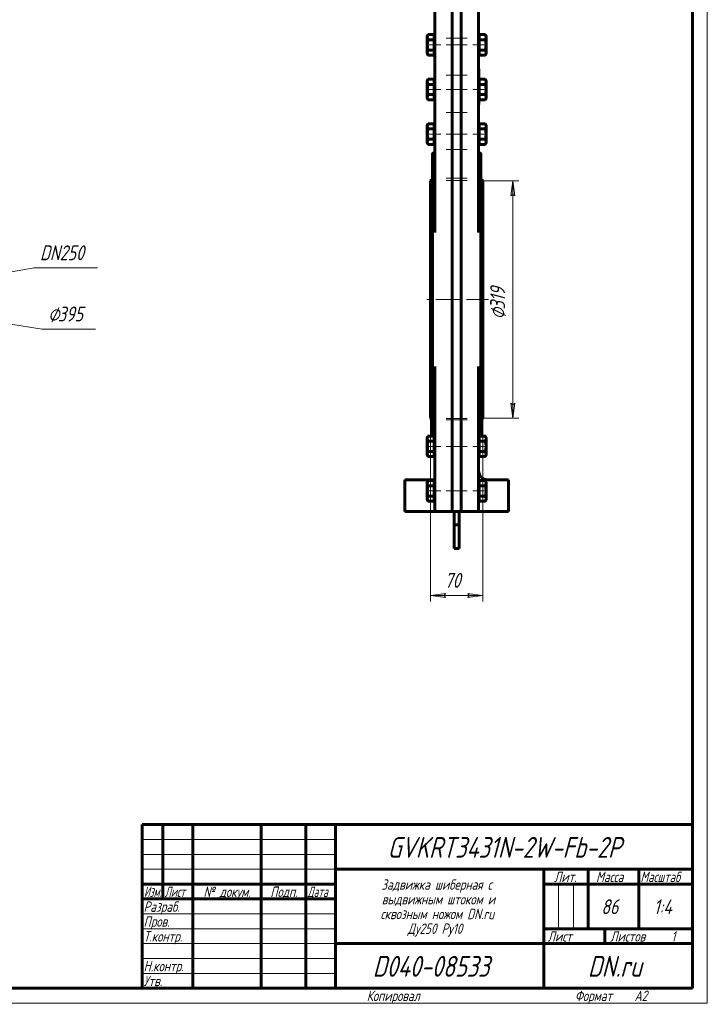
# Model space of a CAD drawing. Header units: millimetres. Extents: x -62 to 420, y 0 to 601.
# Tile 5 of 6: x 189 to 420, y 0 to 331. Entities that reach past the tile are written whole.
import ezdxf

# ---------------------------------------------------------------- set-up
doc = ezdxf.new("R2010")
doc.units = ezdxf.units.MM
for name, pattern in [('K5LT_AXLED', [12, 7.5, -1.5, 1.5, -1.5]), ('K5LT_BASIC', [0]), ('K5LT_THIN', [0])]:
    doc.linetypes.add(name, pattern=pattern)
doc.layers.add('Системный слой', color=7, linetype='Continuous')
doc.layers.add('Системный слой (1)', color=7, linetype='Continuous', true_color=0x6c6c6c)
doc.styles.add('KDIMTEXTSTYLE', font='txt', dxfattribs={"width": 0.96, "oblique": 15, "height": 5})
doc.styles.add('KTEXTSTYLE', font='txt', dxfattribs={"width": 0.96, "height": 5})
doc.dimstyles.new('KDIMSTYLE (0.25)', dxfattribs={"dimtxt": 5, "dimasz": 1, "dimexe": 2, "dimexo": 0, "dimgap": 1, "dimtad": 1, "dimlfac": 4, "dimtxsty": 'KDIMTEXTSTYLE', "dimsah": 1, "dimcen": 0, "dimdle": 1, "dimadec": 0, "dimazin": 0, "dimtfac": 0.667, "dimtmove": 0, "dimatfit": 3, "dimfxl": 1, "dimtvp": 1, "dimtolj": 1, "dimtzin": 0, "dimarcsym": 0})

# ---------------------------------------------------------------- blocks, each defined once
blk = doc.blocks.new('D2')
at = {"layer": 'Системный слой (1)'}
for points in [[(165.72, 256.81), (169.59, 260.04), (165.02, 257.92), (165.79, 257.63)], [(95.71, 213.15), (100.29, 215.28), (99.51, 215.56), (99.58, 216.39)]]:
    blk.add_hatch(color=7, dxfattribs=at).paths.add_polyline_path(points)
at = {"layer": 'Системный слой (1)', "color": 7, "linetype": 'K5LT_THIN', "lineweight": 18}
for p, q in [((169.59, 260.04), (95.71, 213.15)), ((165.02, 257.92), (169.59, 260.04)), ((169.59, 260.04), (165.72, 256.81)), ((165.79, 257.63), (165.02, 257.92)), ((165.72, 256.81), (165.79, 257.63)), ((95.71, 213.15), (99.58, 216.39)), ((100.29, 215.28), (95.71, 213.15)), ((99.58, 216.39), (99.51, 215.56)), ((99.51, 215.56), (100.29, 215.28)), ((95.71, 213.15), (72.35, 198.33))]:
    blk.add_line(p, q, dxfattribs=at)
blk.add_wipeout([(56.36, 199.33), (56.36, 206.71), (69.79, 206.71), (69.79, 199.33)]).dxf.layer = 'Системный слой (1)'
blk.add_line((72.35, 198.33), (54.36, 198.33), dxfattribs=at)
at = {"layer": 'Системный слой (1)', "color": 7, "char_height": 5, "attachment_point": 1, "style": 'KTEXTSTYLE'}
for s, insert in [('\\fArial|b0|c204|p34;\\H5.0;\\W1.000;\\Q15;\\fGOST Type AU|b0|i0|c204|p34;\\Q15;\\W0.960;⌀', (56.36, 205.92)), ('\\fArial|b0|c204|p34;\\H5.0;\\W1.000;\\Q15;\\fGOST Type AU|b0|i0|c204|p34;\\Q15;\\W0.960;350', (59.67, 205.92))]:
    blk.add_mtext(s, dxfattribs=dict(at, insert=insert))
blk = doc.blocks.new('KDIMARROW_01')
at = {"layer": 'Системный слой'}
blk.add_hatch(color=0, dxfattribs=at).paths.add_polyline_path([(0, 0), (-5, 0.66), (-4.5, 0), (-5, -0.66)])
at = {"layer": 'Системный слой', "color": 0, "linetype": 'K5LT_THIN', "lineweight": 18}
for p, q in [((-4.5, 0), (-5, 0.66)), ((-5, 0.66), (0, 0)), ((0, 0), (-5, -0.66)), ((-5, -0.66), (-4.5, 0))]:
    blk.add_line(p, q, dxfattribs=at)
at = {"layer": 'Системный слой (1)', "color": 0, "linetype": 'K5LT_THIN', "lineweight": 18}
blk.add_line((132.65, 236.6), (132.4, 236.6), dxfattribs=at)
blk = doc.blocks.new('D3')
at = {"layer": 'Системный слой (1)'}
for points in [[(88.31, 243.53), (88.91, 244.1), (83.87, 244.22), (88.71, 242.8)], [(181.43, 228.97), (176.59, 230.39), (176.99, 229.66), (176.39, 229.09)]]:
    blk.add_hatch(color=7, dxfattribs=at).paths.add_polyline_path(points)
at = {"layer": 'Системный слой (1)', "color": 7, "linetype": 'K5LT_THIN', "lineweight": 18}
for p, q in [((83.87, 244.22), (88.91, 244.1)), ((88.71, 242.8), (83.87, 244.22)), ((83.87, 244.22), (181.43, 228.97)), ((88.91, 244.1), (88.31, 243.53)), ((88.31, 243.53), (88.71, 242.8)), ((176.39, 229.09), (176.99, 229.66)), ((181.43, 228.97), (176.39, 229.09)), ((176.99, 229.66), (176.59, 230.39)), ((176.59, 230.39), (181.43, 228.97)), ((181.43, 228.97), (196.39, 226.63))]:
    blk.add_line(p, q, dxfattribs=at)
blk.add_wipeout([(198.39, 227.63), (198.39, 235.01), (211.82, 235.01), (211.82, 227.63)]).dxf.layer = 'Системный слой (1)'
blk.add_line((196.39, 226.63), (214.38, 226.63), dxfattribs=at)
at = {"layer": 'Системный слой (1)', "color": 7, "char_height": 5, "attachment_point": 1, "style": 'KTEXTSTYLE'}
for s, insert in [('\\fArial|b0|c204|p34;\\H5.0;\\W1.000;\\Q15;\\fGOST Type AU|b0|i0|c204|p34;\\Q15;\\W0.960;⌀', (198.39, 234.22)), ('\\fArial|b0|c204|p34;\\H5.0;\\W1.000;\\Q15;\\fGOST Type AU|b0|i0|c204|p34;\\Q15;\\W0.960;395', (201.7, 234.22))]:
    blk.add_mtext(s, dxfattribs=dict(at, insert=insert))
blk = doc.blocks.new('D4')
at = {"layer": 'Системный слой (1)'}
for points in [[(158.62, 240.45), (163.44, 241.96), (158.4, 241.75), (159, 241.19)], [(106.9, 231.44), (106.3, 232.01), (106.68, 232.74), (101.86, 231.24)]]:
    blk.add_hatch(color=7, dxfattribs=at).paths.add_polyline_path(points)
at = {"layer": 'Системный слой (1)', "color": 7, "linetype": 'K5LT_THIN', "lineweight": 18}
for p, q in [((163.44, 241.96), (193.66, 247.22)), ((101.86, 231.24), (163.44, 241.96)), ((158.4, 241.75), (163.44, 241.96)), ((159, 241.19), (158.4, 241.75)), ((163.44, 241.96), (158.62, 240.45)), ((158.62, 240.45), (159, 241.19)), ((101.86, 231.24), (106.68, 232.74)), ((106.68, 232.74), (106.3, 232.01)), ((106.3, 232.01), (106.9, 231.44)), ((106.9, 231.44), (101.86, 231.24))]:
    blk.add_line(p, q, dxfattribs=at)
blk.add_wipeout([(195.66, 248.22), (195.66, 255.6), (212.26, 255.6), (212.26, 248.22)]).dxf.layer = 'Системный слой (1)'
blk.add_line((193.66, 247.22), (214.96, 247.22), dxfattribs=at)
at = {"layer": 'Системный слой (1)', "color": 7, "insert": (195.66, 254.81), "char_height": 5, "attachment_point": 1, "style": 'KTEXTSTYLE'}
blk.add_mtext('\\fArial|b0|c204|p34;\\H5.0;\\W1.000;\\Q15;\\fGOST Type AU|b0|i0|c204|p34;\\Q15;\\W0.960;DN250', dxfattribs=at)
blk = doc.blocks.new('U50')
at = {"layer": 'Системный слой (1)', "color": 150, "linetype": 'K5LT_BASIC', "lineweight": 60, "true_color": 0x0080ff}
for p, q in [((327.63, 249.94), (327.63, 285.47)), ((327.63, 190.69), (327.63, 249.94))]:
    blk.add_line(p, q, dxfattribs=at)
blk = doc.blocks.new('U51')
at = {"layer": 'Системный слой (1)', "color": 150, "linetype": 'K5LT_BASIC', "lineweight": 60, "true_color": 0x0080ff}
for p, q in [((343.88, 285.47), (343.88, 249.94)), ((343.88, 249.94), (343.88, 190.69))]:
    blk.add_line(p, q, dxfattribs=at)
blk = doc.blocks.new('U52')
at = {"layer": 'Системный слой (1)', "color": 150, "linetype": 'K5LT_BASIC', "lineweight": 60, "true_color": 0x0080ff}
for p, q in [((327, 236.6), (327, 276.47)), ((327, 196.72), (327, 236.6))]:
    blk.add_line(p, q, dxfattribs=at)
blk = doc.blocks.new('D6')
at = {"layer": 'Системный слой (1)', "color": 7, "linetype": 'K5LT_THIN', "lineweight": 18}
for p, q in [((327, 203.35), (327, 135.07)), ((344.5, 203.35), (344.5, 135.07))]:
    blk.add_line(p, q, dxfattribs=at)
blk.add_wipeout([(331.67, 138.07), (331.67, 145.46), (339.51, 145.46), (339.51, 138.07)]).dxf.layer = 'Системный слой (1)'
at = {"layer": 'Системный слой (1)'}
for points in [[(332, 136.42), (331.5, 137.07), (332, 137.73), (327, 137.07)], [(339.5, 136.42), (344.5, 137.07), (339.5, 137.73), (340, 137.07)]]:
    blk.add_hatch(color=7, dxfattribs=at).paths.add_polyline_path(points)
at = {"layer": 'Системный слой (1)', "color": 7, "linetype": 'K5LT_THIN', "lineweight": 18}
for p, q in [((327, 137.07), (332, 137.73)), ((332, 136.42), (327, 137.07)), ((327, 137.07), (344.5, 137.07)), ((332, 137.73), (331.5, 137.07)), ((331.5, 137.07), (332, 136.42)), ((340, 137.07), (339.5, 137.73)), ((339.5, 137.73), (344.5, 137.07)), ((344.5, 137.07), (339.5, 136.42)), ((339.5, 136.42), (340, 137.07))]:
    blk.add_line(p, q, dxfattribs=at)
at = {"layer": 'Системный слой (1)', "color": 7, "insert": (331.67, 144.66), "char_height": 5, "attachment_point": 1, "style": 'KTEXTSTYLE'}
blk.add_mtext('\\fArial|b0|c204|p34;\\H5.0;\\W1.000;\\Q15;\\fGOST Type AU|b0|i0|c204|p34;\\Q15;\\W0.960;70', dxfattribs=at)
blk = doc.blocks.new('D7')
at = {"layer": 'Системный слой (1)'}
for points in [[(355.26, 271.47), (354.6, 276.47), (353.94, 271.47), (354.6, 271.97)], [(354.6, 196.72), (355.26, 201.72), (354.6, 201.22), (353.94, 201.72)]]:
    blk.add_hatch(color=7, dxfattribs=at).paths.add_polyline_path(points)
at = {"layer": 'Системный слой (1)', "color": 7, "linetype": 'K5LT_THIN', "lineweight": 18}
for p, q in [((344.5, 276.47), (356.6, 276.47)), ((353.94, 271.47), (354.6, 276.47)), ((354.6, 276.47), (355.26, 271.47)), ((354.6, 271.97), (353.94, 271.47)), ((355.26, 271.47), (354.6, 271.97)), ((354.6, 196.72), (353.94, 201.72)), ((353.94, 201.72), (354.6, 201.22)), ((354.6, 201.22), (355.26, 201.72)), ((355.26, 201.72), (354.6, 196.72)), ((344.5, 196.72), (356.6, 196.72))]:
    blk.add_line(p, q, dxfattribs=at)
blk.add_wipeout([(353.6, 229.93), (346.22, 229.93), (346.22, 242.73), (353.6, 242.73)]).dxf.layer = 'Системный слой (1)'
blk.add_line((354.6, 276.47), (354.6, 196.72), dxfattribs=at)
at = {"layer": 'Системный слой (1)', "color": 7, "char_height": 5, "attachment_point": 1, "rotation": 90, "style": 'KTEXTSTYLE'}
for s, insert in [('\\fArial|b0|c204|p34;\\H5.0;\\W1.000;\\Q15;\\fGOST Type AU|b0|i0|c204|p34;\\Q15;\\W0.960;319', (347.01, 233.24)), ('\\fArial|b0|c204|p34;\\H5.0;\\W1.000;\\Q15;\\fGOST Type AU|b0|i0|c204|p34;\\Q15;\\W0.960;⌀', (347.01, 229.93))]:
    blk.add_mtext(s, dxfattribs=dict(at, insert=insert))
blk = doc.blocks.new('U53')
at = {"color": 7, "linetype": 'K5LT_THIN', "lineweight": 18}
for p, q in [((420, 594), (420, 0)), ((230, 55), (295, 55)), ((230, 50), (295, 50)), ((230, 45), (295, 45)), ((369.96, 25), (369.96, 40)), ((374.98, 25), (374.98, 40)), ((230, 30), (295, 30)), ((230, 25), (295, 25)), ((230, 20), (295, 20)), ((230, 15), (295, 15)), ((230, 10), (295, 10)), ((420, 0), (0, 0))]:
    blk.add_line(p, q, dxfattribs=at)
at = {"color": 150, "linetype": 'K5LT_BASIC', "lineweight": 60, "true_color": 0x0080ff}
for p, q in [((415, 589), (415, 5)), ((230, 60), (415, 60)), ((230, 5), (230, 60)), ((237, 35), (237, 60)), ((247, 5), (247, 60)), ((270, 5), (270, 60)), ((285, 5), (285, 60)), ((295, 5), (295, 60)), ((295, 45), (415, 45)), ((365, 5), (365, 45)), ((380, 25), (380, 45)), ((397, 25), (397, 45)), ((230, 40), (295, 40)), ((365, 40), (380, 40)), ((380, 40), (415, 40)), ((230, 35), (295, 35)), ((365, 25), (415, 25)), ((385.57, 20), (385.57, 25)), ((295, 20), (365, 20)), ((365, 20), (415, 20)), ((415, 5), (20, 5))]:
    blk.add_line(p, q, dxfattribs=at)
at = {"color": 7, "attachment_point": 1, "style": 'KTEXTSTYLE'}
for s, insert, char_height in [('\\fArial|b0|c204|p34;\\H5.0;\\W1.000;\\Q15;\\fGOST Type AU|b0|i0|c204|p34;\\Q15;\\W0.960;\\H7.00;GVKRT3431N-2W-Fb-2P', (312.52, 55.86), 7), ('\\fArial|b0|c204|p34;\\H5.0;\\W1.000;\\Q15;\\fGOST Type AU|b0|i0|c204|p34;\\Q15;\\W0.960;\\H3.50;Лит.', (368.47, 44.18), 3.5), ('\\fArial|b0|c204|p34;\\H5.0;\\W1.000;\\Q15;\\fGOST Type AU|b0|i0|c204|p34;\\Q15;\\W0.960;\\H3.50;Масса', (382.58, 44.18), 3.5), ('\\fArial|b0|c204|p34;\\H5.0;\\W1.000;\\Q15;\\fGOST Type AU|b0|i0|c204|p34;\\Q15;\\W0.926;\\H3.50;Масштаб', (397.52, 44.18), 3.5), ('\\fArial|b0|c204|p34;\\H5.0;\\W1.000;\\Q15;\\fGOST Type AU|b0|i0|c204|p34;\\Q15;\\W0.960;\\H3.50;Задвижка шиберная с', (310.43, 41.59), 3.5), ('\\fArial|b0|c204|p34;\\H5.0;\\W1.000;\\Q15;\\fGOST Type AU|b0|i0|c204|p34;\\Q15;\\W0.786;\\H3.50;Изм.', (230.62, 39.18), 3.5), ('\\fArial|b0|c204|p34;\\H5.0;\\W1.000;\\Q15;\\fGOST Type AU|b0|i0|c204|p34;\\Q15;\\W0.800;\\H3.50;Лист', (237.61, 39.18), 3.5), ('\\fArial|b0|c204|p34;\\H5.0;\\W1.000;\\Q15;\\fGOST Type AU|b0|i0|c204|p34;\\Q15;\\W0.960;\\H3.50;№ докум.', (250.63, 39.18), 3.5), ('\\fArial|b0|c204|p34;\\H5.0;\\W1.000;\\Q15;\\fGOST Type AU|b0|i0|c204|p34;\\Q15;\\W0.960;\\H3.50;Подп.', (273.1, 39.18), 3.5), ('\\fArial|b0|c204|p34;\\H5.0;\\W1.000;\\Q15;\\fGOST Type AU|b0|i0|c204|p34;\\Q15;\\W0.800;\\H3.50;Дата', (285.61, 39.18), 3.5), ('\\fArial|b0|c204|p34;\\H5.0;\\W1.000;\\Q15;\\fGOST Type AU|b0|i0|c204|p34;\\Q15;\\W0.960;\\H3.50;Разраб.', (230.5, 34.18), 3.5), ('\\fArial|b0|c204|p34;\\H5.0;\\W1.000;\\Q15;\\fGOST Type AU|b0|i0|c204|p34;\\Q15;\\W0.960;\\H3.50;выдвижным штоком и', (310.56, 36.65), 3.5), ('\\fArial|b0|c204|p34;\\H5.0;\\W1.000;\\Q15;\\fGOST Type AU|b0|i0|c204|p34;\\Q15;\\W0.960;86', (384.35, 34.9), 5), ('\\fArial|b0|c204|p34;\\H5.0;\\W1.000;\\Q15;\\fGOST Type AU|b0|i0|c204|p34;\\Q15;\\W0.960;{\\c16711680;1:4}', (401.98, 34.9), 5), ('\\fArial|b0|c204|p34;\\H5.0;\\W1.000;\\Q15;\\fGOST Type AU|b0|i0|c204|p34;\\Q15;\\W0.960;\\H3.50;сквозным ножом DN.ru', (310.15, 31.71), 3.5), ('\\fArial|b0|c204|p34;\\H5.0;\\W1.000;\\Q15;\\fGOST Type AU|b0|i0|c204|p34;\\Q15;\\W0.960;\\H3.50;Пров.', (230.5, 29.18), 3.5), ('\\fArial|b0|c204|p34;\\H5.0;\\W1.000;\\Q15;\\fGOST Type AU|b0|i0|c204|p34;\\Q15;\\W0.960;\\H3.50;Ду250 Ру10', (319.27, 26.76), 3.5), ('\\fArial|b0|c204|p34;\\H5.0;\\W1.000;\\Q15;\\fGOST Type AU|b0|i0|c204|p34;\\Q15;\\W0.960;\\H3.50;Т.контр.', (230.5, 24.18), 3.5), ('\\fArial|b0|c204|p34;\\H5.0;\\W1.000;\\Q15;\\fGOST Type AU|b0|i0|c204|p34;\\Q15;\\W0.960;\\H3.50;Лист', (366.32, 24.18), 3.5), ('\\fArial|b0|c204|p34;\\H5.0;\\W1.000;\\Q15;\\fGOST Type AU|b0|i0|c204|p34;\\Q15;\\W0.960;\\H3.50;Листов', (387.36, 24.18), 3.5), ('\\fArial|b0|c204|p34;\\H5.0;\\W1.000;\\Q15;\\fGOST Type AU|b0|i0|c204|p34;\\Q15;\\W0.960;\\H3.50;1', (407.91, 24.18), 3.5), ('\\fArial|b0|c204|p34;\\H5.0;\\W1.000;\\Q15;\\fGOST Type AU|b0|i0|c204|p34;\\Q15;\\W0.960;\\H3.50;Н.контр.', (230.5, 14.18), 3.5), ('\\fArial|b0|c204|p34;\\H5.0;\\W1.000;\\Q15;\\fGOST Type AU|b0|i0|c204|p34;\\Q15;\\W0.960;\\H7.00;D040-08533', (307.52, 15.86), 7), ('\\fArial|b0|c204|p34;\\H5.0;\\W1.000;\\Q15;\\fGOST Type AU|b0|i0|c204|p34;\\Q15;\\W0.960;\\H7.00;DN.ru', (379.84, 15.86), 7), ('\\fArial|b0|c204|p34;\\H5.0;\\W1.000;\\Q15;\\fGOST Type AU|b0|i0|c204|p34;\\Q15;\\W0.960;\\H3.50;Утв.', (230.5, 9.18), 3.5), ('\\fArial|b0|c204|p34;\\H5.0;\\W1.000;\\Q15;\\fGOST Type AU|b0|i0|c204|p34;\\Q15;\\W0.960;\\H3.50;Копировал', (305.5, 4.18), 3.5), ('\\fArial|b0|c204|p34;\\H5.0;\\W1.000;\\Q15;\\fGOST Type AU|b0|i0|c204|p34;\\Q15;\\W0.960;\\H3.50;Формат', (375.5, 4.18), 3.5), ('\\fArial|b0|c204|p34;\\H5.0;\\W1.000;\\Q15;\\fGOST Type AU|b0|i0|c204|p34;\\Q15;\\W0.960;\\H3.50;A2', (395.5, 4.18), 3.5)]:
    blk.add_mtext(s, dxfattribs=dict(at, insert=insert, char_height=char_height))

msp = doc.modelspace()

# ---------------------------------------------------------------- linework, layer by layer
at = {"layer": 'Системный слой (1)', "color": 150, "linetype": 'K5LT_BASIC', "lineweight": 60, "true_color": 0x0080ff}
for p, q in [((328.3752, 276.7169), (328.3752, 337.222)), ((334.2252, 276.7169), (334.2252, 337.222)), ((334.2502, 276.7169), (334.2502, 337.222)), ((337.2502, 276.7169), (337.2502, 337.222)), ((337.2752, 276.7169), (337.2752, 337.222)), ((343.1252, 276.7169), (343.1252, 337.222)), ((325.8752, 325.222), (326.1431, 325.6861)), ((325.8752, 324.82), (325.8752, 325.222)), ((325.8752, 322.222), (325.8752, 324.82)), ((328.1752, 325.6861), (326.1431, 325.6861)), ((328.1752, 325.6861), (328.1752, 324.82)), ((328.1752, 325.222), (328.3752, 325.222)), ((328.1752, 324.82), (328.1752, 323.954)), ((334.2252, 326.5065), (334.2502, 326.5065)), ((337.2502, 326.5065), (337.2752, 326.5065)), ((343.3252, 325.222), (343.1252, 325.222)), ((343.3252, 325.222), (343.1252, 325.222)), ((343.3252, 325.6861), (343.3252, 324.82)), ((343.3252, 325.6861), (345.3573, 325.6861)), ((343.3252, 324.82), (343.3252, 323.954)), ((345.6252, 325.222), (345.3573, 325.6861)), ((345.6252, 324.82), (345.6252, 325.222)), ((345.6252, 322.222), (345.6252, 324.82)), ((325.8752, 319.6239), (325.8752, 322.222)), ((328.1752, 323.954), (326.1431, 323.954)), ((328.1752, 323.954), (328.1752, 322.222)), ((328.1752, 322.222), (328.1752, 320.4899)), ((334.2252, 324.222), (334.2502, 324.222)), ((337.2752, 324.222), (337.2502, 324.222)), ((343.3252, 323.954), (345.3573, 323.954)), ((343.3252, 323.954), (343.3252, 322.222)), ((343.3252, 322.222), (343.3252, 320.4899)), ((345.6252, 319.6239), (345.6252, 322.222)), ((325.8752, 319.222), (325.8752, 319.6239)), ((325.8752, 319.222), (326.1431, 318.7579)), ((328.1752, 320.4899), (326.1431, 320.4899)), ((328.1752, 318.7579), (326.1431, 318.7579)), ((328.1752, 320.4899), (328.1752, 319.6239)), ((328.1752, 319.6239), (328.1752, 318.7579)), ((328.1752, 319.222), (328.3752, 319.222)), ((334.2252, 320.222), (334.2502, 320.222)), ((337.2752, 320.222), (337.2502, 320.222)), ((343.3252, 319.222), (343.1252, 319.222)), ((343.3252, 320.4899), (343.3252, 319.6239)), ((343.3252, 320.4899), (345.3573, 320.4899)), ((343.3252, 319.6239), (343.3252, 318.7579)), ((343.3252, 318.7579), (345.3573, 318.7579)), ((345.6252, 319.222), (345.3573, 318.7579)), ((345.6252, 319.222), (345.6252, 319.6239)), ((334.2252, 314.0065), (334.2502, 314.0065)), ((337.2502, 314.0065), (337.2752, 314.0065)), ((343.1252, 314.1485), (343.1502, 314.1485)), ((343.1502, 314.1485), (343.1502, 310.222)), ((325.8752, 310.222), (326.1431, 310.6861)), ((325.8752, 309.82), (325.8752, 310.222)), ((325.8752, 307.222), (325.8752, 309.82)), ((328.1752, 310.6861), (326.1431, 310.6861)), ((328.1752, 308.954), (326.1431, 308.954)), ((328.1752, 310.6861), (328.1752, 309.82)), ((328.1752, 310.222), (328.3752, 310.222)), ((328.1752, 309.82), (328.1752, 308.954)), ((328.1752, 308.954), (328.1752, 307.222)), ((334.2252, 310.0065), (334.2502, 310.0065)), ((334.2252, 309.222), (334.2502, 309.222)), ((337.2502, 310.0065), (337.2752, 310.0065)), ((337.2752, 309.222), (337.2502, 309.222)), ((343.3252, 310.222), (343.1252, 310.222)), ((343.3252, 310.222), (343.1502, 310.222)), ((343.3252, 310.6861), (345.3573, 310.6861)), ((343.3252, 310.6861), (343.3252, 309.82)), ((343.3252, 309.82), (343.3252, 308.954)), ((343.3252, 308.954), (343.3252, 307.222)), ((343.3252, 308.954), (345.3573, 308.954)), ((345.6252, 310.222), (345.3573, 310.6861)), ((345.6252, 309.82), (345.6252, 310.222)), ((345.6252, 307.222), (345.6252, 309.82)), ((325.8752, 304.6239), (325.8752, 307.222)), ((328.1752, 305.4899), (326.1431, 305.4899)), ((328.1752, 307.222), (328.1752, 305.4899)), ((328.1752, 305.4899), (328.1752, 304.6239)), ((334.2252, 305.222), (334.2502, 305.222)), ((337.2752, 305.222), (337.2502, 305.222)), ((343.3252, 307.222), (343.3252, 305.4899)), ((343.3252, 305.4899), (345.3573, 305.4899)), ((343.3252, 305.4899), (343.3252, 304.6239)), ((345.6252, 304.6239), (345.6252, 307.222)), ((325.8752, 304.222), (325.8752, 304.6239)), ((325.8752, 304.222), (326.1431, 303.7579)), ((328.1752, 303.7579), (326.1431, 303.7579)), ((328.1752, 304.6239), (328.1752, 303.7579)), ((328.1752, 304.222), (328.3752, 304.222)), ((334.2252, 301.5065), (334.2502, 301.5065)), ((337.2502, 301.5065), (337.2752, 301.5065)), ((343.3252, 304.222), (343.1252, 304.222)), ((343.1252, 302.6063), (343.1502, 302.6063)), ((343.1252, 302.2042), (343.1502, 302.2042)), ((343.1252, 302.1973), (343.1502, 302.1973)), ((343.1252, 302.1836), (343.1502, 302.1836)), ((343.1252, 302.1833), (343.1502, 302.1833)), ((343.1502, 304.222), (343.1502, 302.6063)), ((343.1502, 302.6063), (343.1502, 302.2042)), ((343.1502, 302.2042), (343.1502, 302.1973)), ((343.1502, 302.1973), (343.1502, 302.1836)), ((343.1502, 302.1836), (343.1502, 302.1833)), ((343.3252, 304.6239), (343.3252, 303.7579)), ((343.3252, 303.7579), (345.3573, 303.7579)), ((345.6252, 304.222), (345.3573, 303.7579)), ((345.6252, 304.222), (345.6252, 304.6239)), ((325.8752, 295.222), (326.1431, 295.6861)), ((325.8752, 294.82), (325.8752, 295.222)), ((325.8752, 292.222), (325.8752, 294.82)), ((328.1752, 295.6861), (326.1431, 295.6861)), ((328.1752, 295.6861), (328.1752, 294.82)), ((328.1752, 295.222), (328.3752, 295.222)), ((328.1752, 294.82), (328.1752, 293.954)), ((334.2252, 297.5065), (334.2502, 297.5065)), ((337.2502, 297.5065), (337.2752, 297.5065)), ((343.3252, 295.222), (343.1252, 295.222)), ((343.3252, 295.222), (343.1252, 295.222)), ((343.3252, 295.6861), (343.3252, 294.82)), ((343.3252, 295.6861), (345.3573, 295.6861)), ((343.3252, 294.82), (343.3252, 293.954)), ((345.6252, 295.222), (345.3573, 295.6861)), ((345.6252, 294.82), (345.6252, 295.222)), ((345.6252, 292.222), (345.6252, 294.82)), ((325.8752, 289.6239), (325.8752, 292.222)), ((328.1752, 293.954), (326.1431, 293.954)), ((328.1752, 293.954), (328.1752, 292.222)), ((328.1752, 292.222), (328.1752, 290.4899)), ((334.2252, 294.222), (334.2502, 294.222)), ((337.2752, 294.222), (337.2502, 294.222)), ((343.3252, 293.954), (345.3573, 293.954)), ((343.3252, 293.954), (343.3252, 292.222)), ((343.3252, 292.222), (343.3252, 290.4899)), ((345.6252, 289.6239), (345.6252, 292.222)), ((325.8752, 289.222), (325.8752, 289.6239)), ((325.8752, 289.222), (326.1431, 288.7579)), ((328.1752, 290.4899), (326.1431, 290.4899)), ((328.1752, 288.7579), (326.1431, 288.7579)), ((328.1752, 290.4899), (328.1752, 289.6239)), ((328.1752, 289.6239), (328.1752, 288.7579)), ((328.1752, 289.222), (328.3752, 289.222)), ((334.2252, 290.222), (334.2502, 290.222)), ((334.2252, 289.0065), (334.2502, 289.0065)), ((337.2752, 290.222), (337.2502, 290.222)), ((337.2502, 289.0065), (337.2752, 289.0065)), ((343.3252, 289.222), (343.1252, 289.222)), ((343.3252, 290.4899), (345.3573, 290.4899)), ((343.3252, 290.4899), (343.3252, 289.6239)), ((343.3252, 289.6239), (343.3252, 288.7579)), ((343.3252, 288.7579), (345.3573, 288.7579)), ((345.6252, 289.222), (345.3573, 288.7579)), ((345.6252, 289.222), (345.6252, 289.6239)), ((328.1252, 285.972), (328.3752, 285.972)), ((334.2252, 285.0065), (334.2502, 285.0065)), ((337.2502, 285.0065), (337.2752, 285.0065)), ((343.1252, 285.972), (343.3752, 285.972)), ((334.2252, 281.4204), (334.2502, 281.4204)), ((334.2252, 278.597), (334.2502, 278.597)), ((337.2502, 281.4204), (337.2752, 281.4204)), ((337.2502, 278.597), (337.2752, 278.597)), ((327.6252, 277.097), (327.0002, 276.472)), ((328.3752, 271.7148), (328.3752, 276.7169)), ((334.2252, 276.7169), (334.2252, 271.7148)), ((334.2502, 271.7148), (334.2502, 276.7169)), ((337.2502, 276.7169), (337.2502, 271.7148)), ((337.2752, 271.7148), (337.2752, 276.7169)), ((343.1252, 276.7169), (343.1252, 271.7148)), ((343.8752, 277.097), (344.5002, 276.472)), ((344.5002, 276.472), (344.5002, 196.722)), ((334.2252, 274.597), (334.2502, 274.597)), ((334.2252, 273.4204), (334.2502, 273.4204)), ((334.2252, 259.0872), (334.2252, 271.7148)), ((334.2502, 259.0872), (334.2502, 271.7148)), ((337.2502, 274.597), (337.2752, 274.597)), ((337.2502, 273.4204), (337.2752, 273.4204)), ((337.2502, 259.0872), (337.2502, 271.7148)), ((337.2752, 259.0872), (337.2752, 271.7148)), ((343.1252, 259.0872), (343.1252, 271.7148)), ((334.2252, 259.0872), (334.2252, 214.1067)), ((334.2502, 214.1067), (334.2502, 259.0872)), ((337.2502, 259.0872), (337.2502, 214.1067)), ((337.2752, 259.0872), (337.2752, 214.1067)), ((334.2252, 251.0257), (334.2502, 251.0257)), ((337.2502, 251.0257), (337.2752, 251.0257)), ((334.2252, 238.597), (334.2502, 238.597)), ((337.2502, 238.597), (337.2752, 238.597)), ((334.2252, 234.597), (334.2502, 234.597)), ((337.2502, 234.597), (337.2752, 234.597)), ((334.2252, 222.1682), (334.2502, 222.1682)), ((337.2502, 222.1682), (337.2752, 222.1682)), ((334.2252, 201.4791), (334.2252, 214.1067)), ((334.2502, 201.4791), (334.2502, 214.1067)), ((337.2502, 201.4791), (337.2502, 214.1067)), ((337.2752, 201.4791), (337.2752, 214.1067)), ((343.1252, 201.4791), (343.1252, 214.1067)), ((328.3752, 196.477), (328.3752, 201.4791)), ((334.2252, 201.4791), (334.2252, 196.477)), ((334.2252, 200.1704), (334.2502, 200.1704)), ((334.2502, 196.477), (334.2502, 201.4791)), ((337.2502, 201.4791), (337.2502, 196.477)), ((337.2502, 200.1704), (337.2752, 200.1704)), ((337.2752, 196.477), (337.2752, 201.4791)), ((343.1252, 201.4791), (343.1252, 196.477)), ((327.6252, 196.097), (327.0002, 196.722)), ((328.3752, 196.477), (328.3752, 172.847)), ((334.2252, 198.597), (334.2502, 198.597)), ((334.2252, 196.477), (334.2252, 172.847)), ((334.2502, 196.477), (334.2502, 172.847)), ((337.2502, 198.597), (337.2752, 198.597)), ((337.2502, 196.477), (337.2502, 172.847)), ((337.2752, 196.477), (337.2752, 172.847)), ((343.1252, 196.477), (343.1252, 172.847)), ((343.8752, 196.097), (344.5002, 196.722)), ((334.2252, 194.597), (334.2502, 194.597)), ((334.2252, 192.1704), (334.2502, 192.1704)), ((337.2502, 194.597), (337.2752, 194.597)), ((337.2502, 192.1704), (337.2752, 192.1704)), ((325.8752, 190.222), (326.1431, 190.6861)), ((325.8752, 189.82), (325.8752, 190.222)), ((325.8752, 187.222), (325.8752, 189.82)), ((328.1752, 190.6861), (326.1431, 190.6861)), ((328.1752, 188.954), (326.1431, 188.954)), ((328.1752, 190.6861), (328.1752, 189.82)), ((328.1752, 190.222), (328.3752, 190.222)), ((328.1752, 189.82), (328.1752, 188.954)), ((328.1752, 188.954), (328.1752, 187.222)), ((334.2252, 189.222), (334.2502, 189.222)), ((337.2752, 189.222), (337.2502, 189.222)), ((343.3252, 190.222), (343.1252, 190.222)), ((343.3252, 190.6861), (343.3252, 189.82)), ((343.3252, 190.6861), (345.3573, 190.6861)), ((343.3252, 189.82), (343.3252, 188.954)), ((343.3252, 188.954), (343.3252, 187.222)), ((343.3252, 188.954), (345.3573, 188.954)), ((345.6252, 190.222), (345.3573, 190.6861)), ((345.6252, 189.82), (345.6252, 190.222)), ((345.6252, 187.222), (345.6252, 189.82)), ((325.8752, 184.6239), (325.8752, 187.222)), ((328.1752, 185.4899), (326.1431, 185.4899)), ((328.1752, 187.222), (328.1752, 185.4899)), ((328.1752, 185.4899), (328.1752, 184.6239)), ((343.3252, 187.222), (343.3252, 185.4899)), ((343.3252, 185.4899), (345.3573, 185.4899)), ((343.3252, 185.4899), (343.3252, 184.6239)), ((345.6252, 184.6239), (345.6252, 187.222)), ((325.8752, 184.222), (325.8752, 184.6239)), ((325.8752, 184.222), (326.1431, 183.7579)), ((328.1752, 183.7579), (326.1431, 183.7579)), ((328.1752, 184.6239), (328.1752, 183.7579)), ((328.1752, 184.222), (328.3752, 184.222)), ((334.2252, 185.222), (334.2502, 185.222)), ((334.2252, 183.4506), (334.2502, 183.4506)), ((334.2252, 182.697), (334.2502, 182.697)), ((337.2752, 185.222), (337.2502, 185.222)), ((337.2502, 183.4506), (337.2752, 183.4506)), ((337.2502, 182.697), (337.2752, 182.697)), ((343.3252, 184.222), (343.1252, 184.222)), ((343.3252, 184.6239), (343.3252, 183.7579)), ((343.3252, 183.7579), (345.3573, 183.7579)), ((345.6252, 184.222), (345.3573, 183.7579)), ((345.6252, 184.222), (345.6252, 184.6239)), ((322.3752, 175.972), (318.3752, 175.972)), ((318.3752, 175.972), (318.3752, 165.347)), ((324.3752, 175.972), (322.3752, 175.972)), ((328.3752, 175.972), (324.3752, 175.972)), ((325.8752, 175.222), (326.1431, 175.6861)), ((328.1752, 175.6861), (326.1431, 175.6861)), ((328.1752, 175.6861), (328.1752, 174.82)), ((334.2252, 176.697), (334.2502, 176.697)), ((334.2252, 175.9435), (334.2502, 175.9435)), ((337.2502, 176.697), (337.2752, 176.697)), ((337.2502, 175.9435), (337.2752, 175.9435)), ((343.3252, 175.6861), (343.3252, 174.82)), ((343.3252, 175.6861), (345.3573, 175.6861)), ((345.6252, 175.222), (345.3573, 175.6861)), ((347.1252, 175.972), (346.1877, 175.972)), ((347.1252, 175.972), (349.1252, 175.972)), ((353.1252, 175.972), (349.1252, 175.972)), ((353.1252, 165.347), (353.1252, 175.972)), ((325.8752, 174.82), (325.8752, 175.222)), ((325.8752, 172.222), (325.8752, 174.82)), ((325.8752, 169.6239), (325.8752, 172.222)), ((328.1752, 173.954), (326.1431, 173.954)), ((328.1752, 175.222), (328.3752, 175.222)), ((328.1752, 174.82), (328.1752, 173.954)), ((328.1752, 173.954), (328.1752, 172.222)), ((328.1752, 172.222), (328.1752, 170.4899)), ((328.3752, 165.347), (328.3752, 172.847)), ((334.2252, 174.222), (334.2502, 174.222)), ((334.2252, 172.847), (334.2252, 165.347)), ((334.2502, 165.347), (334.2502, 172.847)), ((337.2752, 174.222), (337.2502, 174.222)), ((337.2502, 172.847), (337.2502, 165.347)), ((337.2752, 165.347), (337.2752, 172.847)), ((343.3252, 175.222), (343.1252, 175.222)), ((343.1252, 172.847), (343.1252, 165.347)), ((343.3252, 174.82), (343.3252, 173.954)), ((343.3252, 173.954), (345.3573, 173.954)), ((343.3252, 173.954), (343.3252, 172.222)), ((343.3252, 172.222), (343.3252, 170.4899)), ((345.6252, 174.82), (345.6252, 175.222)), ((345.6252, 172.222), (345.6252, 174.82)), ((345.6252, 169.6239), (345.6252, 172.222)), ((325.8752, 169.222), (325.8752, 169.6239)), ((325.8752, 169.222), (326.1431, 168.7579)), ((328.1752, 170.4899), (326.1431, 170.4899)), ((328.1752, 170.4899), (328.1752, 169.6239)), ((328.1752, 169.6239), (328.1752, 168.7579)), ((328.1752, 169.222), (328.3752, 169.222)), ((334.2252, 170.222), (334.2502, 170.222)), ((337.2752, 170.222), (337.2502, 170.222)), ((343.3252, 169.222), (343.1252, 169.222)), ((343.3252, 170.4899), (343.3252, 169.6239)), ((343.3252, 170.4899), (345.3573, 170.4899)), ((343.3252, 169.6239), (343.3252, 168.7579)), ((345.6252, 169.222), (345.3573, 168.7579)), ((345.6252, 169.222), (345.6252, 169.6239)), ((328.1752, 168.7579), (326.1431, 168.7579)), ((343.3252, 168.7579), (345.3573, 168.7579)), ((318.3752, 165.347), (322.3752, 165.347)), ((324.3752, 165.347), (322.3752, 165.347)), ((324.3752, 165.347), (328.3752, 165.347)), ((334.2252, 165.347), (328.3752, 165.347)), ((337.2502, 165.347), (334.2502, 165.347)), ((334.8752, 165.347), (334.8752, 160.8377)), ((336.6252, 165.347), (336.6252, 160.8377)), ((343.1252, 165.347), (337.2752, 165.347)), ((343.1252, 165.347), (347.1252, 165.347)), ((347.1252, 165.347), (349.1252, 165.347)), ((349.1252, 165.347), (353.1252, 165.347)), ((334.8752, 152.847), (334.8752, 160.8377)), ((334.8752, 160.8377), (336.6252, 160.8377)), ((336.6252, 160.8377), (336.6252, 152.847)), ((336.6252, 152.847), (334.8752, 152.847))]:
    msp.add_line(p, q, dxfattribs=at)
at = {"layer": 'Системный слой (1)', "color": 30, "linetype": 'K5LT_AXLED', "lineweight": 18, "true_color": 0xff8000}
for p, q in [((332.2252, 324.5065), (336.2502, 324.5065)), ((335.2502, 324.5065), (339.2752, 324.5065)), ((326.1752, 322.222), (330.3752, 322.222)), ((332.2252, 322.222), (336.2502, 322.222)), ((335.2502, 322.222), (339.2752, 322.222)), ((341.1252, 322.222), (345.3252, 322.222)), ((332.2252, 312.0065), (336.2502, 312.0065)), ((335.2502, 312.0065), (339.2752, 312.0065)), ((326.1752, 307.222), (330.3752, 307.222)), ((332.2252, 307.222), (336.2502, 307.222)), ((335.2502, 307.222), (339.2752, 307.222)), ((341.1252, 307.222), (345.3252, 307.222)), ((332.2252, 299.5065), (336.2502, 299.5065)), ((335.2502, 299.5065), (339.2752, 299.5065)), ((326.1752, 292.222), (330.3752, 292.222)), ((332.2252, 292.222), (336.2502, 292.222)), ((335.2502, 292.222), (339.2752, 292.222)), ((341.1252, 292.222), (345.3252, 292.222)), ((332.2252, 287.0065), (336.2502, 287.0065)), ((335.2502, 287.0065), (339.2752, 287.0065)), ((332.2252, 277.4204), (336.2502, 277.4204)), ((332.2252, 276.597), (336.2502, 276.597)), ((335.2502, 277.4204), (339.2752, 277.4204)), ((335.2502, 276.597), (339.2752, 276.597))]:
    msp.add_line(p, q, dxfattribs=at)
at = {"layer": 'Системный слой (1)', "color": 150, "linetype": 'K5LT_BASIC', "lineweight": 60, "true_color": 0x0080ff}
for centre, radius, start, end in [((328.1252, 285.472), 0.5, 90, 180), ((343.3752, 285.472), 0.5, 0, 90), ((346.1877, 179.0345), 3.0625, 180, 270)]:
    msp.add_arc(centre, radius, start, end, dxfattribs=at)
for points in [[(326.1431, 325.6861), (325.8752, 325.222), (325.8752, 324.82)], [(325.8752, 324.82), (325.8752, 324.4181), (326.1431, 323.954)], [(345.3573, 325.6861), (345.6252, 325.222), (345.6252, 324.82)], [(345.6252, 324.82), (345.6252, 324.4181), (345.3573, 323.954)], [(326.1431, 323.954), (325.8752, 323.0258), (325.8752, 322.222)], [(325.8752, 322.222), (325.8752, 321.4181), (326.1431, 320.4899)], [(345.3573, 323.954), (345.6252, 323.0258), (345.6252, 322.222)], [(345.6252, 322.222), (345.6252, 321.4181), (345.3573, 320.4899)], [(326.1431, 320.4899), (325.8752, 320.0258), (325.8752, 319.6239)], [(325.8752, 319.6239), (325.8752, 319.222), (326.1431, 318.7579)], [(345.3573, 320.4899), (345.6252, 320.0258), (345.6252, 319.6239)], [(345.6252, 319.6239), (345.6252, 319.222), (345.3573, 318.7579)], [(326.1431, 310.6861), (325.8752, 310.222), (325.8752, 309.82)], [(325.8752, 309.82), (325.8752, 309.4181), (326.1431, 308.954)], [(326.1431, 308.954), (325.8752, 308.0258), (325.8752, 307.222)], [(345.3573, 310.6861), (345.6252, 310.222), (345.6252, 309.82)], [(345.6252, 309.82), (345.6252, 309.4181), (345.3573, 308.954)], [(345.3573, 308.954), (345.6252, 308.0258), (345.6252, 307.222)], [(325.8752, 307.222), (325.8752, 306.4181), (326.1431, 305.4899)], [(326.1431, 305.4899), (325.8752, 305.0258), (325.8752, 304.6239)], [(345.6252, 307.222), (345.6252, 306.4181), (345.3573, 305.4899)], [(345.3573, 305.4899), (345.6252, 305.0258), (345.6252, 304.6239)], [(325.8752, 304.6239), (325.8752, 304.222), (326.1431, 303.7579)], [(345.6252, 304.6239), (345.6252, 304.222), (345.3573, 303.7579)], [(326.1431, 295.6861), (325.8752, 295.222), (325.8752, 294.82)], [(325.8752, 294.82), (325.8752, 294.4181), (326.1431, 293.954)], [(345.3573, 295.6861), (345.6252, 295.222), (345.6252, 294.82)], [(345.6252, 294.82), (345.6252, 294.4181), (345.3573, 293.954)], [(326.1431, 293.954), (325.8752, 293.0258), (325.8752, 292.222)], [(325.8752, 292.222), (325.8752, 291.4181), (326.1431, 290.4899)], [(345.3573, 293.954), (345.6252, 293.0258), (345.6252, 292.222)], [(345.6252, 292.222), (345.6252, 291.4181), (345.3573, 290.4899)], [(326.1431, 290.4899), (325.8752, 290.0258), (325.8752, 289.6239)], [(325.8752, 289.6239), (325.8752, 289.222), (326.1431, 288.7579)], [(345.3573, 290.4899), (345.6252, 290.0258), (345.6252, 289.6239)], [(345.6252, 289.6239), (345.6252, 289.222), (345.3573, 288.7579)], [(326.1431, 190.6861), (325.8752, 190.222), (325.8752, 189.82)], [(325.8752, 189.82), (325.8752, 189.4181), (326.1431, 188.954)], [(326.1431, 188.954), (325.8752, 188.0258), (325.8752, 187.222)], [(345.3573, 190.6861), (345.6252, 190.222), (345.6252, 189.82)], [(345.6252, 189.82), (345.6252, 189.4181), (345.3573, 188.954)], [(345.3573, 188.954), (345.6252, 188.0258), (345.6252, 187.222)], [(325.8752, 187.222), (325.8752, 186.4181), (326.1431, 185.4899)], [(326.1431, 185.4899), (325.8752, 185.0258), (325.8752, 184.6239)], [(345.6252, 187.222), (345.6252, 186.4181), (345.3573, 185.4899)], [(345.3573, 185.4899), (345.6252, 185.0258), (345.6252, 184.6239)], [(325.8752, 184.6239), (325.8752, 184.222), (326.1431, 183.7579)], [(345.6252, 184.6239), (345.6252, 184.222), (345.3573, 183.7579)], [(326.1431, 175.6861), (325.8752, 175.222), (325.8752, 174.82)], [(345.3573, 175.6861), (345.6252, 175.222), (345.6252, 174.82)], [(325.8752, 174.82), (325.8752, 174.4181), (326.1431, 173.954)], [(326.1431, 173.954), (325.8752, 173.0258), (325.8752, 172.222)], [(325.8752, 172.222), (325.8752, 171.4181), (326.1431, 170.4899)], [(345.6252, 174.82), (345.6252, 174.4181), (345.3573, 173.954)], [(345.3573, 173.954), (345.6252, 173.0258), (345.6252, 172.222)], [(345.6252, 172.222), (345.6252, 171.4181), (345.3573, 170.4899)], [(326.1431, 170.4899), (325.8752, 170.0258), (325.8752, 169.6239)], [(325.8752, 169.6239), (325.8752, 169.222), (326.1431, 168.7579)], [(345.3573, 170.4899), (345.6252, 170.0258), (345.6252, 169.6239)], [(345.6252, 169.6239), (345.6252, 169.222), (345.3573, 168.7579)]]:
    msp.add_rational_spline(points, [1, 1.0379548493, 1], degree=2, dxfattribs=at)

# ---------------------------------------------------------------- block references
at = {"layer": 'Системный слой (1)'}
msp.add_blockref('U51', (0, 0), dxfattribs=at)

# ---------------------------------------------------------------- dimensions: what is measured, and where the dimension line sits
at = {"layer": 'Системный слой (1)', "color": 7}
dim = msp.add_diameter_dim_2p(p1=(280.4058, 330.3701), p2=(-15.1045, 142.8238), dimstyle='KDIMSTYLE (0.25)', override={"dimtih": 1, "dimtoh": 1, "dimpost": '\\fGOST Type AU|b0|c204|p34;\\H5.0;\\W0.960;\\Q15;<>', "dimblk1": 'KDIMARROW_01', "dimblk2": 'KDIMARROW_01', "dimclrt": 7, "dimtol": 1, "dimtp": 0, "dimtm": 0, "dimtdec": 5, "dimtmove": 1, "dimatfit": 2, "dimtolj": 1}, dxfattribs=at)
dim.commit()
dim.dimension.update_dxf_attribs({"geometry": 'D2', "text_midpoint": (70.3532, 198.329), "dimtype": 163})

# ---------------------------------------------------------------- next in the draw order: dimensions: what is measured, and where the dimension line sits
dim = msp.add_diameter_dim_2p(p1=(-62.4783, 267.1084), p2=(327.7796, 206.0855), dimstyle='KDIMSTYLE (0.25)', override={"dimtih": 1, "dimtoh": 1, "dimpost": '\\fGOST Type AU|b0|c204|p34;\\H5.0;\\W0.960;\\Q15;<>', "dimblk1": 'KDIMARROW_01', "dimblk2": 'KDIMARROW_01', "dimclrt": 7, "dimtol": 1, "dimtp": 0, "dimtm": 0, "dimtdec": 5, "dimtmove": 1, "dimatfit": 2, "dimtolj": 1}, dxfattribs=at)
dim.commit()
dim.dimension.update_dxf_attribs({"geometry": 'D3', "text_midpoint": (198.3928, 226.6299), "dimtype": 163})

# ---------------------------------------------------------------- next in the draw order: linework, layer by layer
at = {"layer": 'Системный слой (1)', "color": 150, "linetype": 'K5LT_BASIC', "lineweight": 60, "true_color": 0x0080ff}
for p, q in [((328.3752, 259.0872), (328.3752, 271.7148)), ((328.3752, 201.4791), (328.3752, 214.1067))]:
    msp.add_line(p, q, dxfattribs=at)
at = {"layer": 'Системный слой (1)', "color": 30, "linetype": 'K5LT_AXLED', "lineweight": 18, "true_color": 0xff8000}
msp.add_line((336.2502, 236.597), (325.0002, 236.597), dxfattribs=at)

# ---------------------------------------------------------------- next in the draw order: block references
at = {"layer": 'Системный слой (1)'}
for name in ['U50', 'U52']:
    msp.add_blockref(name, (0, 0), dxfattribs=at)

# ---------------------------------------------------------------- next in the draw order: dimensions: what is measured, and where the dimension line sits
at = {"layer": 'Системный слой (1)', "color": 7}
dim = msp.add_diameter_dim_2p(p1=(9.5043, 215.1499), p2=(255.797, 258.044), dimstyle='KDIMSTYLE (0.25)', override={"dimtih": 1, "dimtoh": 1, "dimpost": '\\fGOST Type AU|b0|c204|p34;\\H5.0;\\W0.960;\\Q15;\\fGOST Type AU|b0|i0|c204|p34;\\Q15;DN\\fGOST Type AU|b0|c204|p34;\\H5.0;\\W0.960;\\Q15;<>', "dimblk1": 'KDIMARROW_01', "dimblk2": 'KDIMARROW_01', "dimclrt": 7, "dimtol": 1, "dimtp": 0, "dimtm": 0, "dimtdec": 5, "dimtmove": 1, "dimatfit": 2, "dimtolj": 1}, dxfattribs=at)
dim.commit()
dim.dimension.update_dxf_attribs({"geometry": 'D4', "text_midpoint": (195.6582, 247.222), "dimtype": 163})

# ---------------------------------------------------------------- next in the draw order: dimensions: what is measured, and where the dimension line sits
dim = msp.add_linear_dim(base=(327.0002, 137.0737), p1=(344.5002, 203.347), p2=(327.0002, 203.347), dimstyle='KDIMSTYLE (0.25)', override={"dimexo": 0, "dimpost": '\\fGOST Type AU|b0|c204|p34;\\H5.0;\\W0.960;\\Q15;<>', "dimblk1": 'KDIMARROW_01', "dimblk2": 'KDIMARROW_01', "dimse1": 0, "dimse2": 0, "dimclrt": 7, "dimtol": 1, "dimtp": 0, "dimtm": 0, "dimtdec": 5, "dimtolj": 1}, dxfattribs=at)
dim.commit()
dim.dimension.update_dxf_attribs({"geometry": 'D6', "text_midpoint": (335.7502, 137.0737), "dimtype": 160})

# ---------------------------------------------------------------- next in the draw order: linework, layer by layer
at = {"layer": 'Системный слой (1)', "color": 30, "linetype": 'K5LT_AXLED', "lineweight": 18, "true_color": 0xff8000}
for p, q in [((332.2252, 196.597), (336.2502, 196.597)), ((332.2252, 196.1704), (336.2502, 196.1704)), ((335.2502, 196.597), (339.2752, 196.597)), ((335.2502, 196.1704), (339.2752, 196.1704)), ((326.1752, 187.222), (330.3752, 187.222)), ((332.2252, 187.222), (336.2502, 187.222)), ((335.2502, 187.222), (339.2752, 187.222)), ((341.1252, 187.222), (345.3252, 187.222)), ((326.1752, 172.222), (330.3752, 172.222)), ((332.2252, 172.222), (336.2502, 172.222)), ((335.2502, 172.222), (339.2752, 172.222)), ((341.1252, 172.222), (345.3252, 172.222))]:
    msp.add_line(p, q, dxfattribs=at)

# ---------------------------------------------------------------- next in the draw order: dimensions: what is measured, and where the dimension line sits
at = {"layer": 'Системный слой (1)', "color": 7}
dim = msp.add_linear_dim(base=(354.6015, 276.472), p1=(344.5002, 196.722), p2=(344.5002, 276.472), angle=90, dimstyle='KDIMSTYLE (0.25)', override={"dimexo": 0, "dimpost": '\\fGOST Type AU|b0|c204|p34;\\H5.0;\\W0.960;\\Q15;∅<>', "dimblk1": 'KDIMARROW_01', "dimblk2": 'KDIMARROW_01', "dimse1": 0, "dimse2": 0, "dimclrt": 7, "dimtol": 1, "dimtp": 0, "dimtm": 0, "dimtdec": 5, "dimtolj": 1}, dxfattribs=at)
dim.commit()
dim.dimension.update_dxf_attribs({"geometry": 'D7', "text_midpoint": (354.6015, 236.597), "dimtype": 160})

# ---------------------------------------------------------------- next in the draw order: linework, layer by layer
at = {"layer": 'Системный слой (1)', "color": 30, "linetype": 'K5LT_AXLED', "lineweight": 18, "true_color": 0xff8000}
msp.add_line((346.5002, 236.597), (335.2502, 236.597), dxfattribs=at)

# ---------------------------------------------------------------- next in the draw order: block references
msp.add_blockref('U53', (0, 0))

doc.saveas('drawing.dxf')
